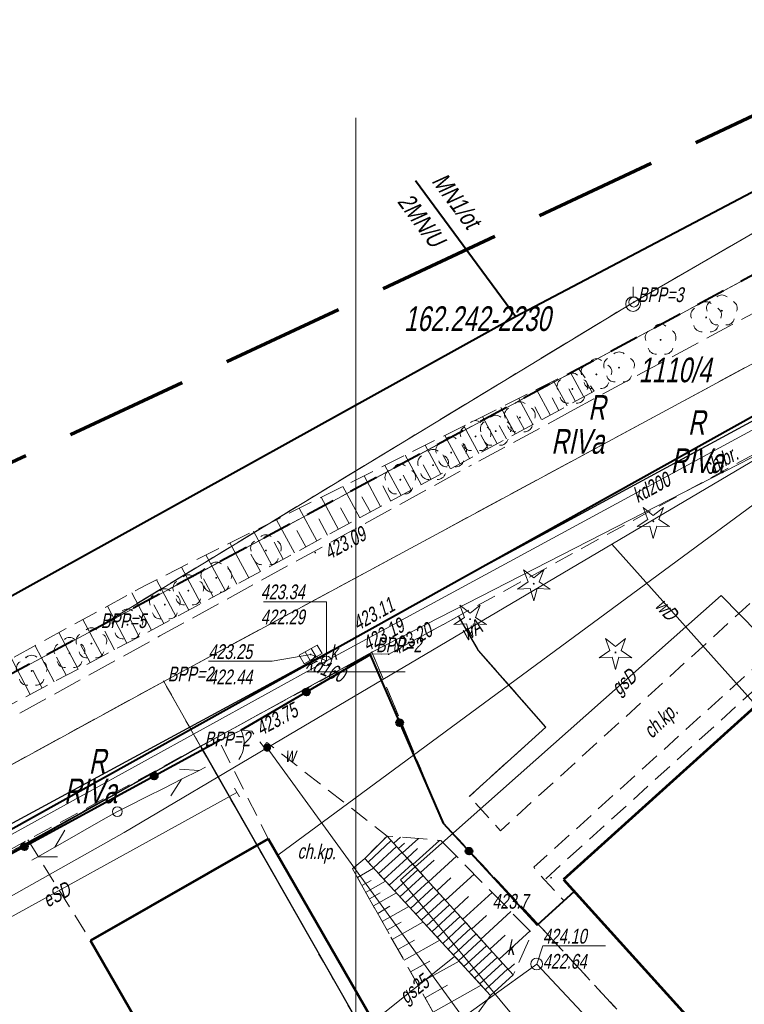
# Model space of a CAD drawing. Header units: metres. Extents: x 7408630 to 7411134, y 5569633 to 5570339.
# Tile 33 of 76: x 7410383 to 7410420, y 5570083 to 5570133. Entities that reach past the tile are written whole.
import ezdxf
from ezdxf.enums import TextEntityAlignment as Align

# ---------------------------------------------------------------- set-up
doc = ezdxf.new("R2010")
doc.units = ezdxf.units.M
doc.header["$MEASUREMENT"] = 0
for name, pattern in [('1.5_0.5', [2, 1.5, -0.5]), ('1.5_1.0', [2.5, 1.5, -1]), ('218-500', [1, 0.5, -0.5]), ('DGN Style 3', [8.758007, 6.255719, -2.502288]), ('mz1.0_0.5', [1.5, 1, -0.5]), ('mz1.25_0.5', [1.75, 1.25, -0.5])]:
    doc.linetypes.add(name, pattern=pattern)
for name, color, linetype, lineweight in [('131-Punkt osnowy pomiarowej', 7, 'Continuous', 0), ('131-Punkt osnowy pomiarowej-Atr103', 7, 'Continuous', 0), ('202-Punkt graniczny stabilizowany trwale', 7, 'Continuous', 0), ('203-Punkt załamania granicy działki nie stabilizowany', 7, 'Continuous', 0), ('209-Opis konturu klasyfikacyjnego', 7, 'Continuous', 0), ('210-Oznaczenie użytku', 7, 'Continuous', 0), ('211-Nr działki', 7, 'Continuous', 0), ('216-Granica obrębu', 7, 'Continuous', 0), ('217-Granica konturu klasyfikcyjnego', 7, 'Continuous', 0), ('218-Granica użytku', 7, 'Continuous', 0), ('219-Linia granicy', 7, 'Continuous', 0), ('312-Budynek (powierzchnia)', 7, 'Continuous', 0), ('_BPP1-2', 7, 'Continuous', 0), ('_BPP3-5', 7, 'Continuous', 0), ('_MPZP_linie zagospodarowania', 7, 'Continuous', 0), ('_Zakres', 7, 'Continuous', 0), ('chodnik (powierzchnia)', 7, 'Continuous', 0), ('chodnik (powierzchnia)-Atr17', 7, 'Continuous', 0), ('drzewo iglaste (punkt)', 7, 'Continuous', 0), ('drzewo liściaste (punkt)', 7, 'Continuous', 0), ('furtka (linia)', 7, 'Continuous', 0), ('furtka (linia) - symbol', 7, 'Continuous', 0), ('jezdnia (powierzchnia)', 7, 'Continuous', 0), ('kratka ściekowa (punkt)', 7, 'Continuous', 0), ('krawężnik (linia)', 7, 'Continuous', 0), ('KTKR01', 7, 'Continuous', 0), ('mapa krzyze', 7, 'Continuous', 0), ('ogrodzenie trwałe (linia)', 7, 'Continuous', 0), ('przewód elektroenergetyczny (linia)', 7, 'Continuous', 0), ('przewód elektroenergetyczny (linia)-Atr1', 7, 'Continuous', 0), ('przewód gazowy (linia)', 7, 'Continuous', 0), ('przewód gazowy (linia)-Atr1', 7, 'Continuous', 0), ('przewód kanalizacyjny (linia)', 7, 'Continuous', 0), ('przewód kanalizacyjny (linia)-Atr1', 7, 'Continuous', 0), ('przewód telekomunikacyjny (linia) - symbol', 7, 'Continuous', 0), ('przewód wodociągowy (linia)', 7, 'Continuous', 0), ('przewód wodociągowy (linia)-Atr1', 7, 'Continuous', 0), ('punkt o określonej wysokości (sieć kanalizacyjna)', 7, 'Continuous', 0), ('punkt o określonej wysokości (sieć kanalizacyjna)-Atr2', 7, 'Continuous', 0), ('punkt o określonej wysokości (sieć kanalizacyjna)-Atr3', 7, 'Continuous', 0), ('punkt wysokościowy naturalny', 7, 'Continuous', 0), ('punkt wysokościowy naturalny-Atr2', 7, 'Continuous', 0), ('punkt wysokościowy sztuczny', 7, 'Continuous', 0), ('punkt wysokościowy sztuczny-Atr2', 7, 'Continuous', 0), ('punkt zmiany cech lub źródła danych o położeniu przewodu (sieć elektroenergetyczna)', 7, 'Continuous', 0), ('RTPW02', 7, 'Continuous', 0), ('schody w ciągu komunikacyjnym', 7, 'Continuous', 0), ('skarpa nieumocniona (powierzchnia)', 7, 'Continuous', 0), ('studzienka okrągła - przewód kanalizacyjny (punkt)', 7, 'Continuous', 0), ('studzienka okrągła - przewód kanalizacyjny (punkt)-Atr17', 7, 'Continuous', 0), ('słup (punkt)', 7, 'Continuous', 0), ('właz okrągły - siec kanalizacyjna (punkt)', 7, 'Continuous', 0), ('właz okrągły - siec kanalizacyjna (punkt)-Atr17', 7, 'Continuous', 0), ('zasuwa - siec wodociągowa (punkt)', 7, 'Continuous', 0), ('zasuwa - siec wodociągowa (punkt)-Atr17', 7, 'Continuous', 0)]:
    doc.layers.add(name, color=color, linetype=linetype, lineweight=lineweight)
doc.layers.add('_MAPA', color=7, linetype='Continuous')
doc.styles.get("Standard").update_dxf_attribs({"font": 'arial.ttf'})
doc.styles.add('Style-WORKING_1250 I 0.20944', font='WORKING_1250.shx', dxfattribs={"oblique": 12})

# ---------------------------------------------------------------- blocks, each defined once
blk = doc.blocks.new('203_1')
at = {"layer": '203-Punkt załamania granicy działki nie stabilizowany', "linetype": 'Continuous', "lineweight": 13}
h = blk.add_hatch(color=96, dxfattribs=at)
edge = h.paths.add_edge_path()
edge.add_arc((0, 0), 0.45, 0, 360)
blk = doc.blocks.new('202_1')
at = {"layer": '202-Punkt graniczny stabilizowany trwale', "color": 96, "linetype": 'Continuous', "lineweight": 13}
blk.add_circle((0, 0), 2.5, dxfattribs=at)
blk = doc.blocks.new('131_1')
at = {"layer": '131-Punkt osnowy pomiarowej', "color": 7, "linetype": 'Continuous', "lineweight": 13}
blk.add_line((0, 3.75), (0, 8.75), dxfattribs=at)
blk.add_circle((0, 0), 3.75, dxfattribs=at)
blk = doc.blocks.new('506_1')
at = {"layer": 'punkt o określonej wysokości (sieć kanalizacyjna)', "color": 36, "linetype": 'Continuous', "lineweight": 13}
blk.add_circle((0, 0), 3, dxfattribs=at)
blk = doc.blocks.new('701_2')
at = {"layer": 'punkt zmiany cech lub źródła danych o położeniu przewodu (sieć elektroenergetyczna)', "color": 7, "linetype": 'Continuous', "lineweight": 13}
blk.add_line((0, -2.5), (0, 2.5), dxfattribs=at)
blk = doc.blocks.new('801_1')
at = {"layer": 'punkt wysokościowy naturalny', "linetype": 'Continuous', "lineweight": 13}
h = blk.add_hatch(color=7, dxfattribs=at)
edge = h.paths.add_edge_path()
edge.add_arc((0, 0), 0.45, 0, 360)
blk = doc.blocks.new('510_1')
at = {"layer": 'słup (punkt)', "color": 7, "linetype": 'Continuous', "lineweight": 13}
blk.add_circle((0, 0), 2.5, dxfattribs=at)
blk = doc.blocks.new('PT01_2')
at = {"layer": 'przewód telekomunikacyjny (linia) - symbol', "color": 30, "linetype": 'Continuous', "lineweight": 13}
for p, q in [((46.5, 0), (37.84, 5)), ((6.5, 0), (0, 0)), ((6.5, 0), (16.5, 0)), ((16.5, 0), (26.5, 0)), ((26.5, 0), (36.5, 0)), ((36.5, 0), (27.84, -5)), ((36.5, 0), (46.5, 0)), ((46.5, 0), (50, 0))]:
    blk.add_line(p, q, dxfattribs=at)
blk = doc.blocks.new('US05_2')
at = {"layer": 'kratka ściekowa (punkt)', "color": 7, "linetype": 'Continuous', "lineweight": 13}
for p, q in [((-5.25, -2.5), (-5.25, 2.5)), ((-5.25, 2.5), (-1.75, 2.5)), ((-1.75, -2.5), (-1.75, 2.5)), ((-1.75, 2.5), (1.75, 2.5)), ((1.75, -2.5), (1.75, 2.5)), ((1.75, 2.5), (5.25, 2.5)), ((5.25, -2.5), (5.25, 2.5)), ((-5.25, -2.5), (-1.75, -2.5)), ((-1.75, -2.5), (1.75, -2.5)), ((1.75, -2.5), (5.25, -2.5))]:
    blk.add_line(p, q, dxfattribs=at)
blk = doc.blocks.new('US22_1')
at = {"layer": 'właz okrągły - siec kanalizacyjna (punkt)', "color": 7, "linetype": 'Continuous', "lineweight": 13}
blk.add_circle((0, 0), 2.5, dxfattribs=at)
blk = doc.blocks.new('PW01_1')
at = {"layer": 'punkt o określonej wysokości (sieć kanalizacyjna)', "linetype": 'Continuous', "lineweight": 13}
h = blk.add_hatch(color=36, dxfattribs=at)
edge = h.paths.add_edge_path()
edge.add_arc((0, 0), 0.45, 0, 360)
blk = doc.blocks.new('OK04_2')
at = {"layer": 'furtka (linia) - symbol', "color": 7, "linetype": 'Continuous', "lineweight": 13}
blk.add_arc((15, 0.01), 15, 120, 180, dxfattribs=at)
blk = doc.blocks.new('OP011_1')
at = {"layer": 'drzewo iglaste (punkt)', "linetype": 'Continuous', "lineweight": 13}
h = blk.add_hatch(color=96, dxfattribs=at)
edge = h.paths.add_edge_path()
edge.add_arc((0, 0), 0.5, 0, 360)
at = {"layer": 'drzewo iglaste (punkt)', "color": 96, "linetype": 'Continuous', "lineweight": 13}
for p, q in [((-2.83, 0.93), (-5.12, 7.06)), ((-5.12, 7.06), (0, 2.99)), ((0, 2.99), (5.12, 7.06)), ((5.12, 7.06), (2.83, 0.93)), ((-8.28, -2.68), (-2.83, 0.93)), ((2.83, 0.93), (8.28, -2.68)), ((-1.75, -2.4), (-8.28, -2.68)), ((0, -8.7), (-1.75, -2.4)), ((1.75, -2.4), (0, -8.7)), ((8.28, -2.68), (1.75, -2.4))]:
    blk.add_line(p, q, dxfattribs=at)
blk = doc.blocks.new('OP021_1')
at = {"layer": 'drzewo liściaste (punkt)', "linetype": 'Continuous', "lineweight": 13}
h = blk.add_hatch(color=96, dxfattribs=at)
edge = h.paths.add_edge_path()
edge.add_arc((0, 0), 0.5, 0, 360)
at = {"layer": 'drzewo liściaste (punkt)', "color": 96, "linetype": 'Continuous', "lineweight": 13}
for centre, start, end in [((0, 4), 49.272, 130.728), ((-3.8, 1.24), 121.308, 202.548), ((3.8, 1.24), 337.452, 58.692), ((-2.35, -3.24), 193.221, 274.871), ((2.35, -3.24), 265.129, 346.779)]:
    blk.add_arc(centre, 4, start, end, dxfattribs=at)
blk = doc.blocks.new('PW02_1')
at = {"layer": 'punkt wysokościowy sztuczny', "linetype": 'Continuous', "lineweight": 13}
h = blk.add_hatch(color=7, dxfattribs=at)
edge = h.paths.add_edge_path()
edge.add_arc((0, 0), 0.45, 0, 360)
blk = doc.blocks.new('PT01_1')
at = {"layer": 'przewód telekomunikacyjny (linia) - symbol', "color": 30, "linetype": 'Continuous', "lineweight": 13}
for p, q in [((46.5, 0), (37.84, 5)), ((6.5, 0), (0, 0)), ((6.5, 0), (16.5, 0)), ((16.5, 0), (26.5, 0)), ((26.5, 0), (36.5, 0)), ((36.5, 0), (27.84, -5)), ((36.5, 0), (46.5, 0)), ((46.5, 0), (50, 0))]:
    blk.add_line(p, q, dxfattribs=at)
blk = doc.blocks.new('506_3')
at = {"layer": 'studzienka okrągła - przewód kanalizacyjny (punkt)', "color": 36, "linetype": 'Continuous', "lineweight": 13}
blk.add_circle((0, 0), 3, dxfattribs=at)
blk = doc.blocks.new('140_1')
at = {"layer": '_BPP1-2', "linetype": 'Continuous', "lineweight": 0}
h = blk.add_hatch(color=141, dxfattribs=at)
edge = h.paths.add_edge_path()
edge.add_arc((0, 0), 0.045, 0, 360)
blk = doc.blocks.new('140_2')
at = {"layer": '_BPP3-5', "linetype": 'Continuous', "lineweight": 0}
h = blk.add_hatch(color=1, dxfattribs=at)
edge = h.paths.add_edge_path()
edge.add_arc((0, 0), 0.045, 0, 360)
blk = doc.blocks.new('RTPW02')
at = {"layer": 'RTPW02', "linetype": 'Continuous', "lineweight": 13}
h = blk.add_hatch(color=7, dxfattribs=at)
edge = h.paths.add_edge_path()
edge.add_arc((0, 0), 0.045, 0, 360)
blk = doc.blocks.new('US25_1')
at = {"layer": 'zasuwa - siec wodociągowa (punkt)', "linetype": 'Continuous', "lineweight": 13}
h = blk.add_hatch(color=7, dxfattribs=at)
edge = h.paths.add_edge_path()
edge.add_arc((0, 0), 2, 0, 360)
blk = doc.blocks.new('A$C92b4fa8d')
at = {"layer": 'ogrodzenie trwałe (linia)', "linetype": 'Continuous', "lineweight": 40}
h = blk.add_hatch(color=7, dxfattribs=at)
edge = h.paths.add_edge_path()
edge.add_arc((197.491, 148.981), 0.175, 0, 360)
h = blk.add_hatch(color=7, dxfattribs=at)
edge = h.paths.add_edge_path()
edge.add_arc((202.223, 147.43), 0.175, 0, 360)
h = blk.add_hatch(color=7, dxfattribs=at)
edge = h.paths.add_edge_path()
edge.add_arc((189.766, 144.717), 0.175, 0, 360)
h = blk.add_hatch(color=7, dxfattribs=at)
edge = h.paths.add_edge_path()
edge.add_arc((183.179, 141.132), 0.175, 0, 360)
h = blk.add_hatch(color=7, dxfattribs=at)
edge = h.paths.add_edge_path()
edge.add_arc((205.749, 140.902), 0.175, 0, 360)
at = {"layer": '216-Granica obrębu', "color": 7, "linetype": '1.5_1.0', "lineweight": 40, "flags": 128}
blk.add_lwpolyline([(234.071, 177.642), (186.85, 152.23), (118.4, 115.38), (107.71, 110.03), (87.37, 99.84), (69.66, 87.67), (69.04, 87.26), (64.07, 83.83), (-15.82, 50.62), (-46.081, 37.141)], dxfattribs=at)
at = {"layer": '217-Granica konturu klasyfikcyjnego', "color": 3, "linetype": '1.5_0.5', "lineweight": 13, "flags": 128}
for points in [[(232.825, 179.612), (214.11, 168.78)], [(234.071, 177.642), (186.85, 152.23)], [(190.25, 149.52), (236.176, 174.316)], [(214.11, 168.78), (186.85, 152.23)], [(186.85, 152.23), (178.91, 147.95)], [(192.12, 146.22), (200.82, 151)], [(200.82, 151), (204.45, 142.31)], [(190.25, 149.52), (180.83, 144.37)], [(192.12, 146.22), (190.25, 149.52)], [(182.65, 140.97), (192.12, 146.22)], [(204.45, 142.31), (209.4, 137.03)], [(209.4, 137.03), (228.19, 116.74)]]:
    blk.add_lwpolyline(points, dxfattribs=at)
at = {"layer": '218-Granica użytku', "color": 7, "linetype": '218-500', "lineweight": 13, "flags": 128}
for points in [[(232.825, 179.612), (214.11, 168.78)], [(234.071, 177.642), (186.85, 152.23)], [(190.25, 149.52), (236.176, 174.316)], [(214.11, 168.78), (186.85, 152.23)], [(186.85, 152.23), (178.91, 147.95)], [(200.82, 151), (192.12, 146.22)], [(204.45, 142.31), (200.82, 151)], [(190.25, 149.52), (180.83, 144.37)], [(192.12, 146.22), (190.25, 149.52)], [(182.65, 140.97), (192.12, 146.22)], [(203.31, 126.57), (192.12, 146.22)], [(209.4, 137.03), (204.45, 142.31)], [(228.19, 116.74), (209.4, 137.03)]]:
    blk.add_lwpolyline(points, dxfattribs=at)
at = {"layer": '219-Linia granicy', "color": 96, "linetype": 'Continuous', "lineweight": 13, "flags": 128}
for points in [[(232.825, 179.611), (214.11, 168.78)], [(186.85, 152.23), (234.071, 177.642)], [(190.25, 149.52), (236.176, 174.316)], [(238.659, 170.394), (200.82, 151)], [(186.85, 152.23), (214.11, 168.78)], [(118.4, 115.38), (186.85, 152.23)], [(192.12, 146.22), (200.82, 151)], [(190.25, 149.52), (110.13, 105.69)], [(190.25, 149.52), (192.12, 146.22)], [(178.06, 138.43), (192.12, 146.22)], [(203.31, 126.57), (192.12, 146.22)]]:
    blk.add_lwpolyline(points, dxfattribs=at)
at = {"layer": '312-Budynek (powierzchnia)', "color": 7, "linetype": 'Continuous', "lineweight": 53, "flags": 128}
for points in [[(223.19, 150.89), (210.54, 139.46)], [(195.56, 141.53), (186.54, 136.36)], [(203.94, 126.93), (195.56, 141.53)], [(210.54, 139.46), (219.91, 129.09)], [(186.54, 136.36), (192.77, 125.51)]]:
    blk.add_lwpolyline(points, dxfattribs=at)
at = {"layer": '_MPZP_linie zagospodarowania', "color": 212, "linetype": 'Continuous', "lineweight": 40}
blk.add_line((208.113, 168.049), (203.025, 174.932), dxfattribs=at)
at = {"layer": '_MPZP_linie zagospodarowania', "color": 212, "linetype": 'Continuous', "lineweight": 40, "flags": 128}
for points in [[(-36.017, 45.88), (-28.946, 49.608), (53.908, 82.011), (62.561, 86.279), (72.781, 92.383), (84.166, 99.327), (208.113, 168.049), (235.982, 182.726)], [(-33.636, 36.641), (21.41, 58.657), (56.431, 72.334), (68.81, 78.645), (239.951, 174.025)]]:
    blk.add_lwpolyline(points, dxfattribs=at)
at = {"layer": '_Zakres', "color": 7, "linetype": 'DGN Style 3', "lineweight": 70, "flags": 128}
blk.add_lwpolyline([(-38.44, 57.308), (8.317, -51.554), (289.417, 90.186), (230.606, 183.118), (-38.44, 57.308)], close=True, dxfattribs=at)
at = {"layer": 'chodnik (powierzchnia)', "color": 7, "linetype": 'mz1.0_0.5', "lineweight": 13, "flags": 128}
for points in [[(237.503, 172.22), (228.48, 167.24), (221.45, 163.47), (205.21, 154.66), (200.02, 151.77)], [(164.56, 130.64), (165.31, 131.08), (165.09, 131.46), (178.64, 138.9), (200.74, 150.92), (201.67, 150.9), (225.03, 163.7), (238.311, 170.943)], [(231.01, 148.02), (225.6, 153.91), (222.7, 151.32), (209.57, 139.44)], [(183.36, 141.47), (186.54, 136.36)]]:
    blk.add_lwpolyline(points, dxfattribs=at)
for points in [[(205.25, 152.79), (205.23, 152.85), (201.67, 150.9), (200.74, 150.92), (204.44, 142.32), (209.21, 137.15), (210.57, 138.38), (209.57, 139.44), (209.03, 140.08), (228.3, 157.53), (226.53, 159.42), (207.34, 141.94), (205.76, 143.68), (209.64, 147.2), (206.23, 151.09), (205.25, 152.79)], [(194.18, 147.05), (193.06, 146.51), (195.56, 141.53), (202.23, 129.91), (203.47, 130.49), (204.05, 132.51), (199.83, 140.01), (200.45, 140.53), (201.59, 141.67), (195.49, 146.42), (195.31, 146.22), (194.72, 146.99), (194.18, 147.05)]]:
    blk.add_lwpolyline(points, close=True, dxfattribs=at)
at = {"layer": 'furtka (linia)', "color": 7, "linetype": 'Continuous', "lineweight": 13, "flags": 128}
blk.add_lwpolyline([(194.18, 147.05), (193.06, 146.51)], dxfattribs=at)
at = {"layer": 'jezdnia (powierzchnia)', "color": 7, "linetype": '1.5_0.5', "lineweight": 13, "flags": 128}
for points in [[(234.896, 176.34), (234.54, 176.15), (222.04, 169.22), (211.08, 163.32)], [(237.503, 172.22), (228.48, 167.24), (221.45, 163.47), (205.21, 154.66)], [(211.08, 163.32), (205.87, 160.5)], [(137.39, 117.44), (123.95, 110.06), (111.89, 103.44), (107.52, 101.01), (93.44, 93.3), (81.3, 86.64), (80.46, 86.16), (76.24, 89.54), (96.81, 100.75), (116.57, 111.49), (141.7, 125.38), (162.65, 136.82), (173.81, 142.88), (190.06, 151.83), (205.87, 160.5)], [(205.21, 154.66), (200.02, 151.77)]]:
    blk.add_lwpolyline(points, dxfattribs=at)
at = {"layer": 'krawężnik (linia)', "color": 7, "linetype": 'Continuous', "lineweight": 30, "flags": 128}
for points in [[(200.02, 151.77), (205.21, 154.66), (221.45, 163.47), (228.48, 167.24), (237.503, 172.22)], [(205.76, 143.68), (209.64, 147.2), (206.23, 151.09), (205.25, 152.79), (205.23, 152.85)]]:
    blk.add_lwpolyline(points, dxfattribs=at)
at = {"layer": 'KTKR01', "color": 7, "linetype": 'Continuous', "lineweight": 30, "flags": 128}
blk.add_lwpolyline([(200.02, 151.77), (179.49, 140.67), (177.78, 139.73), (173.36, 137.3), (171.61, 136.31), (166.33, 133.42), (163.74, 131.96), (139.17, 118.42), (137.39, 117.44)], dxfattribs=at)
at = {"layer": 'mapa krzyze', "color": 7, "linetype": 'Continuous', "lineweight": 0}
for p, q in [((197.5, 150), (200, 150)), ((200, 150), (202.5, 150))]:
    blk.add_line(p, q, dxfattribs=at)
at = {"layer": 'mapa krzyze', "color": 7, "linetype": 'Continuous', "lineweight": 0, "flags": 128}
blk.add_lwpolyline([(-56.064, 50), (200, 50), (200, 178.142)], dxfattribs=at)
at = {"layer": 'ogrodzenie trwałe (linia)', "color": 7, "linetype": 'Continuous', "lineweight": 40}
for p, q in [((200.73, 150.87), (194.18, 147.05)), ((193.06, 146.51), (177.81, 138.21)), ((211.09, 138.85), (209.21, 137.15))]:
    blk.add_line(p, q, dxfattribs=at)
at = {"layer": 'ogrodzenie trwałe (linia)', "color": 7, "linetype": 'Continuous', "lineweight": 40, "flags": 128}
blk.add_lwpolyline([(200.73, 150.87), (204.44, 142.32), (209.21, 137.15)], dxfattribs=at)
at = {"layer": 'ogrodzenie trwałe (linia)', "color": 7, "linetype": 'Continuous', "lineweight": 40}
for centre in [(197.491, 148.981), (202.223, 147.43), (189.766, 144.717), (183.179, 141.132), (205.749, 140.902)]:
    blk.add_circle(centre, 0.175, dxfattribs=at)
at = {"layer": 'przewód elektroenergetyczny (linia)', "color": 1, "linetype": 'Continuous', "lineweight": 13, "flags": 128}
for points in [[(235.56, 170.63), (234.26, 168.87), (196.04, 140.7)], [(193.97, 143.88), (179.28, 135.79), (163.48, 126.1), (166.33, 118.92)]]:
    blk.add_lwpolyline(points, dxfattribs=at)
at = {"layer": 'przewód gazowy (linia)', "color": 40, "linetype": 'Continuous', "lineweight": 13, "flags": 128}
for points in [[(222.29, 150.07), (218.54, 153.89), (202.26, 139.44), (210.1, 129.99), (245.52, 90.69)], [(200.88, 132.26), (205, 135.54)]]:
    blk.add_lwpolyline(points, dxfattribs=at)
at = {"layer": 'przewód kanalizacyjny (linia)', "color": 36, "linetype": 'Continuous', "lineweight": 13, "flags": 128}
for points in [[(94.71, 93.4), (129.42, 112.41), (164.07, 131.58), (198.51, 150.56), (234.37, 170.01), (237.715, 171.884)], [(198.51, 150.56), (197.71, 150.89)], [(221.32, 122.22), (209.18, 135.17), (202.13, 130.08)]]:
    blk.add_lwpolyline(points, dxfattribs=at)
at = {"layer": 'przewód wodociągowy (linia)', "color": 5, "linetype": 'Continuous', "lineweight": 13, "flags": 128}
for points in [[(238.5, 170.644), (222.91, 162.35), (195.5, 146.15)], [(212.99, 156.49), (220.32, 148.29)], [(132.89, 106.17), (143.96, 113.34), (149.1, 117.52), (167.62, 130.23), (188.24, 141.85), (195.5, 146.15), (205.9, 131.81), (202.68, 129.11)]]:
    blk.add_lwpolyline(points, dxfattribs=at)
at = {"layer": 'punkt o określonej wysokości (sieć kanalizacyjna)-Atr2', "color": 7, "lineweight": 13, "flags": 128}
for points in [[(198.51, 150.56), (198.52, 153.56), (195.31, 153.56)], [(197.71, 150.89), (195.76, 150.55), (192.518, 150.55)], [(209.18, 135.17), (209.49, 136.1), (212.668, 136.1)]]:
    blk.add_lwpolyline(points, dxfattribs=at)
at = {"layer": 'schody w ciągu komunikacyjnym', "color": 7, "linetype": 'Continuous', "lineweight": 13}
for p, q in [((201.59, 141.67), (200.45, 140.53)), ((207.99, 134.62), (201.59, 141.67)), ((200.62, 140.35), (201.8, 141.44)), ((200.89, 140.05), (202.07, 141.14)), ((200.45, 140.53), (206.84, 133.57)), ((201.16, 139.76), (202.34, 140.84)), ((201.43, 139.46), (202.61, 140.55)), ((201.7, 139.17), (202.88, 140.25)), ((201.97, 138.87), (203.15, 139.95)), ((202.24, 138.58), (203.42, 139.66)), ((202.51, 138.28), (203.69, 139.36)), ((202.78, 137.99), (203.95, 139.07)), ((203.05, 137.7), (204.22, 138.77)), ((203.32, 137.4), (204.49, 138.47)), ((203.59, 137.11), (204.76, 138.18)), ((203.86, 136.81), (205.03, 137.88)), ((204.13, 136.52), (205.3, 137.58)), ((204.41, 136.22), (205.57, 137.29)), ((204.68, 135.93), (205.84, 136.99)), ((204.95, 135.63), (206.11, 136.7)), ((205.22, 135.34), (206.37, 136.4)), ((205.49, 135.04), (206.64, 136.1)), ((205.76, 134.75), (206.91, 135.81)), ((206.03, 134.45), (207.18, 135.51)), ((206.3, 134.16), (207.45, 135.22)), ((206.57, 133.86), (207.72, 134.92)), ((206.84, 133.57), (207.99, 134.62))]:
    blk.add_line(p, q, dxfattribs=at)
at = {"layer": 'skarpa nieumocniona (powierzchnia)', "color": 7, "linetype": 'Continuous', "lineweight": 13}
for p, q in [((211.57, 163.96), (210.9, 165.21)), ((210.73, 163.51), (210.04, 164.78)), ((211.99, 164.19), (211.69, 164.74)), ((209.87, 163.05), (209.17, 164.34)), ((211.15, 163.74), (210.81, 164.37)), ((208.99, 162.57), (208.28, 163.89)), ((210.3, 163.28), (209.96, 163.92)), ((208.09, 162.09), (207.36, 163.43)), ((208.54, 162.33), (208.18, 163)), ((209.43, 162.81), (209.08, 163.46)), ((206.24, 161.09), (205.48, 162.49)), ((207.18, 161.59), (206.43, 162.97)), ((207.64, 161.84), (207.27, 162.52)), ((205.29, 160.57), (204.51, 162.01)), ((206.71, 161.34), (206.34, 162.04)), ((204.31, 160.05), (203.52, 161.51)), ((205.77, 160.83), (205.38, 161.54)), ((203.32, 159.51), (202.51, 161)), ((204.8, 160.31), (204.41, 161.03)), ((202.3, 158.96), (201.48, 160.49)), ((203.82, 159.78), (203.42, 160.52)), ((202.81, 159.24), (202.4, 159.99)), ((201.26, 158.4), (200.42, 159.96)), ((200.2, 157.83), (199.34, 159.42)), ((201.78, 158.68), (201.37, 159.45)), ((199.12, 157.24), (198.25, 158.87)), ((200.74, 158.12), (200.31, 158.9)), ((198.02, 156.65), (197.12, 158.31)), ((199.67, 157.54), (199.23, 158.34)), ((196.89, 156.04), (195.98, 157.73)), ((198.57, 156.95), (198.13, 157.77)), ((195.74, 155.42), (194.81, 157.15)), ((197.46, 156.35), (197.01, 157.18)), ((194.57, 154.78), (193.61, 156.55)), ((196.32, 155.73), (195.86, 156.59)), ((195.16, 155.1), (194.68, 155.98)), ((193.37, 154.14), (192.39, 155.94)), ((192.14, 153.48), (191.15, 155.32)), ((193.97, 154.46), (193.49, 155.35)), ((190.89, 152.8), (189.88, 154.68)), ((192.76, 153.81), (192.27, 154.72)), ((189.63, 152.12), (188.63, 154.02)), ((191.52, 153.14), (191.02, 154.07)), ((188.38, 151.46), (187.39, 153.34)), ((190.26, 152.46), (189.75, 153.41)), ((187.14, 150.8), (186.15, 152.66)), ((189.01, 151.79), (188.51, 152.74)), ((185.91, 150.15), (184.93, 152)), ((187.76, 151.13), (187.26, 152.07)), ((184.69, 149.5), (183.72, 151.33)), ((186.52, 150.48), (186.03, 151.4)), ((183.48, 148.86), (182.52, 150.68)), ((185.3, 149.83), (184.81, 150.75)), ((184.08, 149.18), (183.6, 150.09)), ((201.93, 141.3), (202.27, 141.61)), ((202.37, 140.81), (203.18, 141.54)), ((202.17, 141.03), (202.47, 141.3)), ((202.6, 140.55), (203.13, 141.03)), ((202.9, 140.23), (204.25, 141.45)), ((203.69, 139.35), (205.11, 140.64)), ((200.08, 139.57), (200.9, 140.04)), ((203.28, 139.81), (203.98, 140.44)), ((204.12, 138.89), (204.83, 139.54)), ((204.55, 138.41), (206, 139.73)), ((200.31, 139.15), (200.78, 139.41)), ((200.5, 138.81), (201.51, 139.38)), ((200.69, 138.48), (201.23, 138.78)), ((200.89, 138.12), (202.06, 138.78)), ((204.99, 137.93), (205.72, 138.6)), ((205.43, 137.44), (206.92, 138.8)), ((201.11, 137.74), (201.73, 138.1)), ((201.34, 137.33), (202.69, 138.09)), ((205.88, 136.94), (206.64, 137.63)), ((206.34, 136.44), (207.87, 137.83)), ((201.58, 136.89), (202.31, 137.3)), ((201.85, 136.42), (203.41, 137.3)), ((206.8, 135.93), (207.58, 136.64)), ((207.27, 135.42), (208.85, 136.85)), ((202.14, 135.91), (202.98, 136.38)), ((202.45, 135.36), (204.26, 136.38)), ((202.78, 134.77), (203.75, 135.32)), ((203.13, 134.14), (205.24, 135.32)), ((207.74, 134.89), (208.06, 135.18)), ((203.52, 133.45), (204.65, 134.09)), ((203.93, 132.72), (206.37, 134.09))]:
    blk.add_line(p, q, dxfattribs=at)
at = {"layer": 'skarpa nieumocniona (powierzchnia)', "color": 7, "linetype": 'mz1.25_0.5', "lineweight": 13, "flags": 128}
for points in [[(212.1, 164.25), (189.89, 152.26), (161.23, 137.08), (134.59, 123.22), (109.23, 108.72), (82.2, 93.43), (67.91, 85.34), (66.56, 86.71), (64.73, 89.68), (68.11, 87.69), (81.19, 94.77), (108.53, 110.18), (134.12, 124.4), (160.35, 138.55), (189.38, 154.43), (211.31, 165.41), (212.1, 164.25)], [(204.31, 141.45), (208.95, 136.74), (207.99, 134.62), (201.59, 141.67), (204.31, 141.45)], [(206.84, 133.57), (205.74, 132.05), (204.05, 132.51), (199.83, 140.01), (200.45, 140.53), (206.84, 133.57)]]:
    blk.add_lwpolyline(points, close=True, dxfattribs=at)
at = {"layer": '131-Punkt osnowy pomiarowej', "color": 7, "linetype": 'Continuous', "lineweight": 13, "xscale": 0.1, "yscale": 0.1, "zscale": 0.1}
blk.add_blockref('131_1', (214.072, 168.68), dxfattribs=at)
at = {"layer": '202-Punkt graniczny stabilizowany trwale', "color": 96, "linetype": 'Continuous', "lineweight": 13, "xscale": 0.1, "yscale": 0.1, "zscale": 0.1}
blk.add_blockref('202_1', (214.11, 168.78), dxfattribs=at)
at = {"layer": '203-Punkt załamania granicy działki nie stabilizowany', "color": 96, "linetype": 'Continuous', "lineweight": 13, "xscale": 0.1, "yscale": 0.1, "zscale": 0.1}
for p in [(186.85, 152.23), (200.82, 151), (190.25, 149.52), (192.12, 146.22)]:
    blk.add_blockref('203_1', p, dxfattribs=at)
at = {"layer": '_BPP1-2', "color": 141, "linetype": 'Continuous', "lineweight": 0}
for p in [(200.82, 151), (190.25, 149.52), (192.12, 146.22)]:
    blk.add_blockref('140_1', p, dxfattribs=at)
at = {"layer": '_BPP3-5', "color": 1, "linetype": 'Continuous', "lineweight": 0}
for p in [(214.11, 168.78), (186.85, 152.23)]:
    blk.add_blockref('140_2', p, dxfattribs=at)
at = {"layer": 'drzewo iglaste (punkt)', "color": 96, "linetype": 'Continuous', "lineweight": 13, "xscale": 0.1, "yscale": 0.1, "zscale": 0.1}
for p in [(215.1, 157.65), (209.03, 154.48), (205.8, 152.68), (213.18, 150.99)]:
    blk.add_blockref('OP011_1', p, dxfattribs=at)
at = {"layer": 'drzewo liściaste (punkt)', "color": 96, "linetype": 'Continuous', "lineweight": 13, "xscale": 0.1, "yscale": 0.1, "zscale": 0.1}
for p in [(218.58, 168.34), (217.78, 168), (215.47, 166.86), (213.36, 165.45), (212.21, 165.11), (210.99, 164.37), (208.33, 162.92), (207.1, 162.23), (206.08, 161.96), (204.84, 161.14), (203.92, 160.5), (202.26, 159.76), (195.44, 156.17), (192.92, 154.78), (191.5, 154.13), (190.31, 153.42), (188.41, 152.4), (186.58, 151.44), (185.47, 150.95), (183.55, 150.05)]:
    blk.add_blockref('OP021_1', p, dxfattribs=at)
at = {"layer": 'furtka (linia) - symbol', "color": 7, "linetype": 'Continuous', "lineweight": 13, "xscale": 0.1, "yscale": 0.1, "zscale": 0.1, "rotation": 205.741}
blk.add_blockref('OK04_2', (194.18, 147.05), dxfattribs=at)
at = {"layer": 'kratka ściekowa (punkt)', "color": 7, "linetype": 'Continuous', "lineweight": 13, "xscale": 0.1, "yscale": 0.1, "zscale": 0.1, "rotation": 29.745}
blk.add_blockref('US05_2', (197.71, 150.89), dxfattribs=at)
at = {"layer": 'przewód telekomunikacyjny (linia) - symbol', "color": 30, "linetype": 'Continuous', "lineweight": 13, "xscale": 0.1, "yscale": 0.1, "zscale": 0.1}
for name, rotation in [('PT01_1', 26.723), ('PT01_2', 209.5549999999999)]:
    blk.add_blockref(name, (187.9, 142.91), dxfattribs=dict(at, rotation=rotation))
at = {"layer": 'punkt o określonej wysokości (sieć kanalizacyjna)', "color": 36, "linetype": 'Continuous', "lineweight": 13, "xscale": 0.1, "yscale": 0.1, "zscale": 0.1}
for name, p in [('PW01_1', (197.71, 150.89)), ('PW01_1', (198.51, 150.56)), ('506_1', (209.18, 135.17))]:
    blk.add_blockref(name, p, dxfattribs=at)
at = {"layer": 'punkt wysokościowy naturalny', "color": 7, "linetype": 'Continuous', "lineweight": 13, "xscale": 0.1, "yscale": 0.1, "zscale": 0.1}
for p in [(183.26, 150.74), (209.91, 139.55)]:
    blk.add_blockref('801_1', p, dxfattribs=at)
at = {"layer": 'punkt wysokościowy sztuczny', "color": 7, "linetype": 'Continuous', "lineweight": 13, "xscale": 0.1, "yscale": 0.1, "zscale": 0.1}
for p in [(197.94, 156.06), (201.67, 150.9), (194.18, 147.05)]:
    blk.add_blockref('PW02_1', p, dxfattribs=at)
at = {"layer": 'punkt zmiany cech lub źródła danych o położeniu przewodu (sieć elektroenergetyczna)', "color": 7, "linetype": 'Continuous', "lineweight": 13, "xscale": 0.1, "yscale": 0.1, "zscale": 0.1, "rotation": 28.781}
blk.add_blockref('701_2', (193.97, 143.88), dxfattribs=at)
at = {"layer": 'RTPW02', "color": 7, "linetype": 'Continuous', "lineweight": 13}
for p in [(200.01, 151.82), (200.02, 151.77)]:
    blk.add_blockref('RTPW02', p, dxfattribs=at)
at = {"layer": 'studzienka okrągła - przewód kanalizacyjny (punkt)', "color": 36, "linetype": 'Continuous', "lineweight": 13, "xscale": 0.1, "yscale": 0.1, "zscale": 0.1}
blk.add_blockref('506_3', (209.18, 135.17), dxfattribs=at)
at = {"layer": 'słup (punkt)', "color": 7, "linetype": 'Continuous', "lineweight": 13, "xscale": 0.1, "yscale": 0.1, "zscale": 0.1}
blk.add_blockref('510_1', (187.9, 142.91), dxfattribs=at)
at = {"layer": 'właz okrągły - siec kanalizacyjna (punkt)', "color": 7, "linetype": 'Continuous', "lineweight": 13, "xscale": 0.1, "yscale": 0.1, "zscale": 0.1}
blk.add_blockref('US22_1', (198.51, 150.56), dxfattribs=at)
at = {"layer": 'zasuwa - siec wodociągowa (punkt)', "color": 7, "linetype": 'Continuous', "lineweight": 13, "xscale": 0.1, "yscale": 0.1, "zscale": 0.1}
blk.add_blockref('US25_1', (195.5, 146.15), dxfattribs=at)
at = {"layer": '131-Punkt osnowy pomiarowej-Atr103', "color": 7, "lineweight": 13, "insert": (202.444, 167.296), "char_height": 1.25, "attachment_point": 7, "line_spacing_factor": 0.6}
blk.add_mtext('\\FWORKING_1250;\\Q12;\\H1x;\\W0.72;162.242-2230', dxfattribs=at)
at = {"layer": '209-Opis konturu klasyfikacyjnego', "color": 3, "linetype": 'Continuous', "lineweight": 13, "char_height": 1.25, "attachment_point": 7, "line_spacing_factor": 0.6}
for insert in [(209.92, 161.063), (215.983, 160.081), (185.199, 143.318)]:
    blk.add_mtext('\\FWORKING_1250;\\Q12;\\H1x;\\W0.72;RIVa', dxfattribs=dict(at, insert=insert))
at = {"layer": '210-Oznaczenie użytku', "color": 7, "linetype": 'Continuous', "lineweight": 13, "char_height": 1.25, "attachment_point": 7, "line_spacing_factor": 0.6}
for insert in [(211.797, 162.808), (216.858, 162.042), (186.45, 144.843)]:
    blk.add_mtext('\\FWORKING_1250;\\Q12;\\H1x;\\W0.72;R', dxfattribs=dict(at, insert=insert))
at = {"layer": '211-Nr działki', "color": 96, "linetype": 'Continuous', "lineweight": 13, "insert": (214.353, 164.693), "char_height": 1.25, "attachment_point": 7, "line_spacing_factor": 0.6}
blk.add_mtext('\\FWORKING_1250;\\Q12;\\H1x;\\W0.72;1110/4', dxfattribs=at)
at = {"layer": '_BPP1-2', "color": 141, "linetype": 'Continuous', "lineweight": 13, "style": 'Style-WORKING_1250 I 0.20944', "oblique": 12, "width": 0.733333}
for p in [(200.82, 151), (190.25, 149.52), (192.12, 146.22)]:
    blk.add_text(' BPP=2', height=0.75, dxfattribs=at).set_placement(p)
at = {"layer": '_BPP3-5', "color": 1, "linetype": 'Continuous', "lineweight": 13, "style": 'Style-WORKING_1250 I 0.20944', "oblique": 12, "width": 0.733333}
for s, p in [(' BPP=3', (214.11, 168.78)), (' BPP=5', (186.85, 152.23))]:
    blk.add_text(s, height=0.75, dxfattribs=at).set_placement(p)
at = {"layer": '_MPZP_linie zagospodarowania', "color": 212, "linetype": 'Continuous', "lineweight": 13, "style": 'Style-WORKING_1250 I 0.20944', "oblique": 12, "width": 0.8}
for s, p in [('MN1/ot', (205.101, 173.934)), ('2MN/U', (203.326, 172.941))]:
    blk.add_text(s, height=0.9, rotation=306.4658, dxfattribs=at).set_placement(p, align=Align.MIDDLE_CENTER)
at = {"layer": 'chodnik (powierzchnia)-Atr17', "color": 7, "lineweight": 13, "char_height": 0.75, "attachment_point": 7, "line_spacing_factor": 0.6}
for s, insert, rotation in [('\\FWORKING_1250;\\Q12;\\H1x;\\W0.725;ch.br.', (217.887, 159.969), 28.02), ('\\FWORKING_1250;\\Q12;\\H1x;\\W0.725;ch.kp.', (215.185, 146.422), 44.441), ('\\FWORKING_1250;\\Q12;\\H1x;\\W0.725;ch.kp.', (197.034, 140.3), 358.641)]:
    blk.add_mtext(s, dxfattribs=dict(at, insert=insert, rotation=rotation))
at = {"layer": 'przewód elektroenergetyczny (linia)-Atr1', "color": 1, "lineweight": 13, "insert": (184.19, 138.351), "char_height": 0.75, "attachment_point": 4, "rotation": 28.842, "line_spacing_factor": 0.6}
blk.add_mtext('\\FWORKING_1250;\\Q12;\\H1x;\\W0.725;eSD', dxfattribs=at)
at = {"layer": 'przewód gazowy (linia)-Atr1', "color": 7, "lineweight": 13, "char_height": 0.75, "attachment_point": 4, "line_spacing_factor": 0.6}
for s, insert, rotation in [('\\FWORKING_1250;\\Q12;\\H1x;\\W0.725;gsD', (213.193, 148.977), 41.592), ('\\FWORKING_1250;\\Q12;\\H1x;\\W0.725;gs25', (202.408, 133.322), 38.524)]:
    blk.add_mtext(s, dxfattribs=dict(at, insert=insert, rotation=rotation))
at = {"layer": 'przewód kanalizacyjny (linia)-Atr1', "color": 36, "lineweight": 13, "char_height": 0.75, "line_spacing_factor": 0.6}
for s, insert, attachment_point, rotation in [('\\FWORKING_1250;\\Q12;\\H1x;\\W0.725;kd200', (214.13, 158.89), 4, 28.474), ('\\FWORKING_1250;\\Q12;\\H1x;\\W0.725;kd160', (197.71, 150.89), 1, 337.583)]:
    blk.add_mtext(s, dxfattribs=dict(at, insert=insert, attachment_point=attachment_point, rotation=rotation))
at = {"layer": 'przewód wodociągowy (linia)-Atr1', "color": 5, "lineweight": 13, "char_height": 0.75, "attachment_point": 4, "line_spacing_factor": 0.6}
for s, insert, rotation in [('\\FWORKING_1250;\\Q12;\\H1x;\\W0.725;wD', (215.427, 153.577), 311.794), ('\\FWORKING_1250;\\Q12;\\H1x;\\W0.725;wA', (205.424, 151.872), 30.584)]:
    blk.add_mtext(s, dxfattribs=dict(at, insert=insert, rotation=rotation))
at = {"layer": 'punkt o określonej wysokości (sieć kanalizacyjna)-Atr2', "color": 36, "lineweight": 13, "char_height": 0.75, "attachment_point": 7, "line_spacing_factor": 0.6}
for s, insert in [('\\FWORKING_1250;\\Q12;\\H1x;\\W0.725;423.34', (195.179, 153.681)), ('\\FWORKING_1250;\\Q12;\\H1x;\\W0.725;423.25', (192.518, 150.648)), ('\\FWORKING_1250;\\Q12;\\H1x;\\W0.725;424.10', (209.49, 136.197))]:
    blk.add_mtext(s, dxfattribs=dict(at, insert=insert))
at = {"layer": 'punkt o określonej wysokości (sieć kanalizacyjna)-Atr3', "color": 36, "lineweight": 13, "char_height": 0.75, "attachment_point": 7, "line_spacing_factor": 0.6}
for s, insert in [('\\FWORKING_1250;\\Q12;\\H1x;\\W0.725;422.29', (195.179, 152.406)), ('\\FWORKING_1250;\\Q12;\\H1x;\\W0.725;422.44', (192.518, 149.372)), ('\\FWORKING_1250;\\Q12;\\H1x;\\W0.725;422.64', (209.49, 134.922))]:
    blk.add_mtext(s, dxfattribs=dict(at, insert=insert))
at = {"layer": 'punkt wysokościowy naturalny-Atr2', "color": 7, "lineweight": 13, "insert": (206.93, 137.97), "char_height": 0.75, "attachment_point": 7, "line_spacing_factor": 0.6}
blk.add_mtext('\\FWORKING_1250;\\Q12;\\H1x;\\W0.725;423.7', dxfattribs=at)
at = {"layer": 'punkt wysokościowy sztuczny-Atr2', "color": 7, "lineweight": 13, "char_height": 0.75, "line_spacing_factor": 0.6}
for s, insert, attachment_point, rotation in [('\\FWORKING_1250;\\Q12;\\H1x;\\W0.725;423.09', (198.29, 156.34), 1, 28.74), ('\\FWORKING_1250;\\Q12;\\H1x;\\W0.725;423.20', (202.01, 150.801), 7, 28.711), ('\\FWORKING_1250;\\Q12;\\H1x;\\W0.725;423.75', (194.83, 147.4), 1, 28.509)]:
    blk.add_mtext(s, dxfattribs=dict(at, insert=insert, attachment_point=attachment_point, rotation=rotation))
at = {"layer": 'RTPW02', "color": 7, "linetype": 'Continuous', "lineweight": 13, "style": 'Style-WORKING_1250 I 0.20944', "oblique": 12, "width": 0.725}
for s, p in [('423.11', (200.105, 152.076)), ('423.19', (200.594, 151.03))]:
    blk.add_text(s, height=0.75, rotation=29.1108, dxfattribs=at).set_placement(p)
at = {"layer": 'studzienka okrągła - przewód kanalizacyjny (punkt)-Atr17', "color": 36, "lineweight": 13, "insert": (207.68, 135.63), "char_height": 0.75, "attachment_point": 7, "line_spacing_factor": 0.6}
blk.add_mtext('\\FWORKING_1250;\\Q12;\\H1x;\\W0.725;k', dxfattribs=at)
at = {"layer": 'właz okrągły - siec kanalizacyjna (punkt)-Atr17', "color": 7, "lineweight": 13, "insert": (198.7, 150.62), "char_height": 0.75, "attachment_point": 7, "line_spacing_factor": 0.6}
blk.add_mtext('\\FWORKING_1250;\\Q12;\\H1x;\\W0.725;k', dxfattribs=at)
at = {"layer": 'zasuwa - siec wodociągowa (punkt)-Atr17', "color": 7, "lineweight": 13, "insert": (196.4, 145.42), "char_height": 0.75, "attachment_point": 7, "line_spacing_factor": 0.6}
blk.add_mtext('\\FWORKING_1250;\\Q12;\\H1x;\\W0.725;w', dxfattribs=at)

msp = doc.modelspace()

# ---------------------------------------------------------------- linework, layer by layer
msp.add_lwpolyline([(7410254.33, 5569932.93), (7410275.68, 5569939.9), (7410351.52, 5569981.29), (7410432.43, 5570025.43), (7410392.12664, 5570096.22365), (7410365.65885, 5570081.3523), (7410312.67, 5570051.11), (7410274.39, 5570029.2), (7410221.02, 5570009.91)], close=True)

# ---------------------------------------------------------------- next in the draw order: block references
at = {"layer": '_MAPA'}
msp.add_blockref('A$C92b4fa8d', (7410200, 5569950), dxfattribs=at)

doc.saveas('drawing.dxf')
